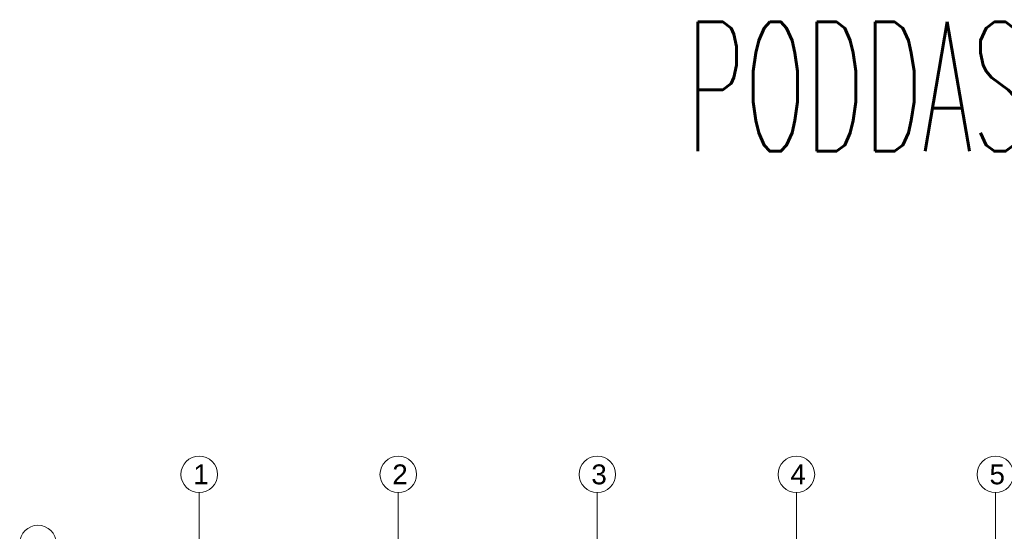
# Model space of a CAD drawing. Header units: millimetres. Extents: x -5254 to 173417, y -28809 to -6400.
# Tile 129 of 256: x 62512 to 67459, y -9523 to -6950. Entities that reach past the tile are written whole.
import ezdxf

# ---------------------------------------------------------------- set-up
doc = ezdxf.new("R2010")
doc.units = ezdxf.units.MM
doc.layers.add('_MW_ppoż', color=7, linetype='Continuous', lineweight=0)
doc.styles.get("Standard").update_dxf_attribs({"font": 'arial.ttf'})

# ---------------------------------------------------------------- blocks, each defined once
blk = doc.blocks.new('zw$A8B1')
at = {"layer": '_MW_ppoż', "color": 251}
for points in [[(901.8, 4225.7), (901.8, 183.5)], [(1901.8, 4225.7), (1901.8, 183.5)], [(2901.8, 4225.7), (2901.8, 183.5)], [(3901.8, 4225.7), (3901.8, 183.5)], [(4901.8, 4225.7), (4901.8, 183.5)]]:
    blk.add_lwpolyline(points, dxfattribs=at)
for centre in [(901.8, 4317.5), (1901.8, 4317.5), (2901.8, 4317.5), (3901.8, 4317.5), (4901.8, 4317.5), (91.8, 3969.9)]:
    blk.add_circle(centre, 91.8, dxfattribs=at)
at = {"layer": '_MW_ppoż', "color": 251, "char_height": 100, "width": 98.152, "attachment_point": 1}
for s, insert in [('1', (871.7, 4367.5)), ('2', (1871.7, 4367.5)), ('3', (2871.7, 4367.5)), ('4', (3871.7, 4367.5)), ('5', (4871.7, 4367.5))]:
    blk.add_mtext(s, dxfattribs=dict(at, insert=insert))

msp = doc.modelspace()

# ---------------------------------------------------------------- block references
at = {"layer": '_MW_ppoż', "color": 251}
msp.add_blockref('zw$A8B1', (62512.45, -13553.67), dxfattribs=at)

# ---------------------------------------------------------------- texts
at = {"layer": 'Defpoints', "insert": (65862.92, -6961.56), "char_height": 650, "width": 406.3062, "attachment_point": 1}
msp.add_mtext('{\\Fsimplex|c238;\\W0.5;PODDASZE}', dxfattribs=at)

doc.saveas('drawing.dxf')
